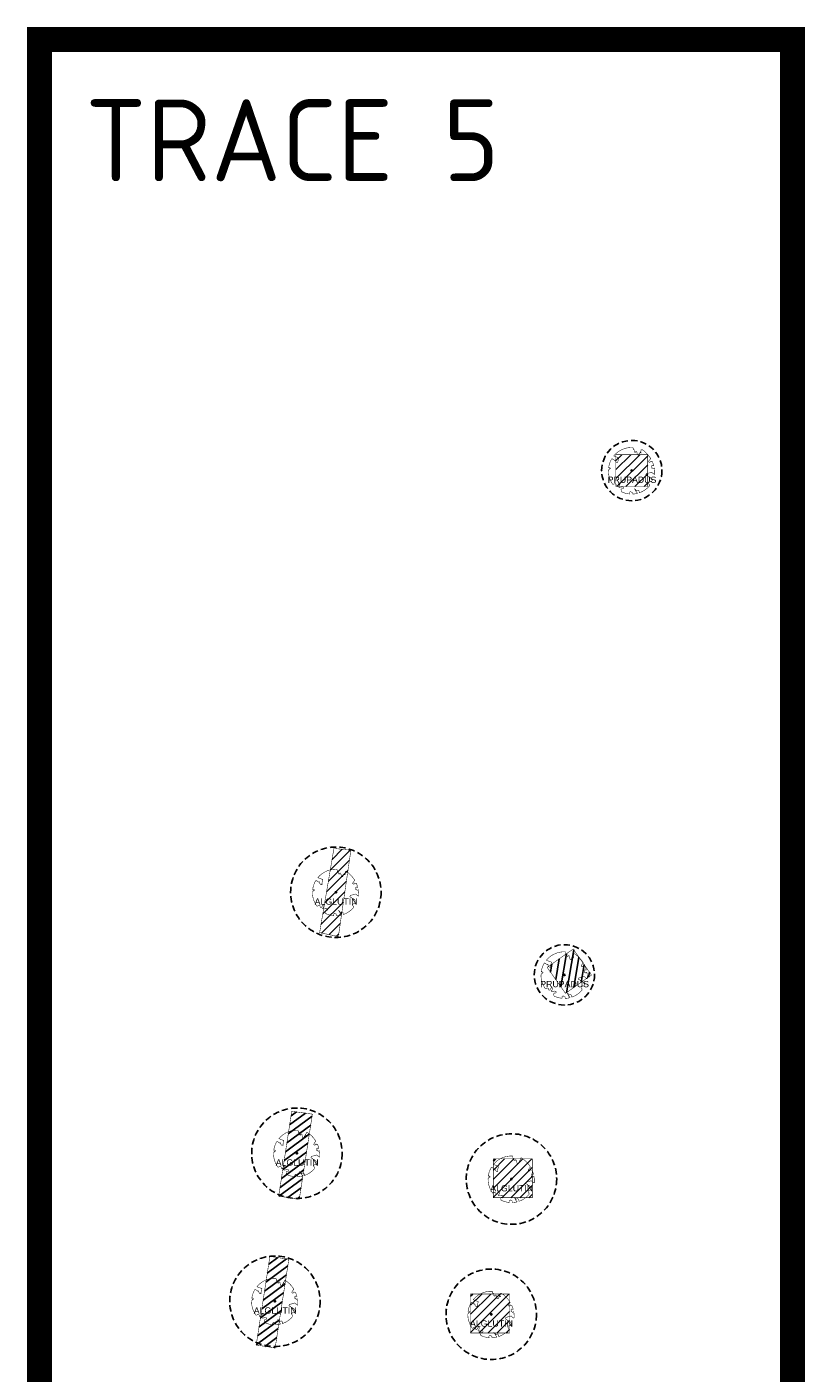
# Model space of a CAD drawing. Header units: metres. Extents: x 125971 to 135882, y 397879 to 402194.
# Tile 3 of 13: x 126145 to 126300, y 399040 to 399308. Entities that reach past the tile are written whole.
import ezdxf
from ezdxf.enums import TextEntityAlignment as Align

# ---------------------------------------------------------------- set-up
doc = ezdxf.new("R2010")
doc.units = ezdxf.units.M
doc.linetypes.add('DASHED', pattern=[0.75, 0.5, -0.25])
doc.linetypes.add('HIDDEN', pattern=[0.375, 0.25, -0.125])
for name, color, linetype in [('01-XX-XX-VIEWPORTS', 10, 'DASHED'), ('03_INR_BOMEN_GROOT', 74, 'Continuous'), ('03_INR_BOMEN_GROOT @ 1', 74, 'Continuous'), ('03_INR_BOMEN_GROOT_TEKST', 7, 'Continuous'), ('N-GV-GR-BOOMSPIELGEL-ALGLUTIN', 83, 'Continuous'), ('N-GV-GR-BOOMSPIELGEL-PRUPADUS', 83, 'Continuous'), ('N-GV-GR-GROEIPLAATS BOMEN', 32, 'Continuous'), ('N-GV-GR-GROEIPLAATS BOMEN-A', 32, 'Continuous')]:
    doc.layers.add(name, color=color, linetype=linetype)
doc.styles.add('M_1_1000_PS_2.5MM', font='arial.ttf', dxfattribs={"height": 2.5})
doc.styles.add('NLCS-ISO-M200-T25', font='NLCS-ISO.ttf', dxfattribs={"height": 0.5})

# ---------------------------------------------------------------- blocks, each defined once
blk = doc.blocks.new('INR_BOMEN_GROOT')
at = {"layer": '03_INR_BOMEN_GROOT', "const_width": 0.2}
blk.add_lwpolyline([(-0.79, -8.62), (-0.81, -8.64), (-0.82, -8.65), (-0.84, -8.67), (-0.85, -8.68), (-0.86, -8.69), (-0.88, -8.71), (-0.89, -8.72), (-0.9, -8.74), (-0.92, -8.76), (-0.93, -8.78), (-0.94, -8.81), (-0.94, -8.84), (-0.95, -8.88), (-0.94, -8.93), (-0.93, -8.99), (-0.87, -9.21, -0.52938), (-0.97, -9.32, -0.087139), (-4.06, -8.46, -0.372341), (-4.18, -8.18), (-4.3, -7.53), (-3.99, -7.22), (-3.64, -7.29), (-3.23, -6.98), (-3.39, -6.59), (-3.82, -6.45), (-4.96, -6.71), (-5.24, -6.56), (-5.21, -6.31), (-4.95, -6.15), (-4.71, -5.38), (-5.02, -4.88), (-5.79, -6.12, -0.504641), (-6.23, -5.74, 0.331948), (-6.48, -5.34, 0.282008), (-7.3, -5.49), (-7.24, -5.46, -0.512156), (-7.61, -5.46, -0.16076), (-9.32, 0.1), (-9.1, 0.31), (-9.1, 0.54), (-8.89, 0.58), (-8.92, 0.8), (-8.59, 0.7), (-8.49, 0.95), (-8.89, 1.22), (-9.02, 1.32), (-9.24, 1.1, -0.106371), (-7.94, 4.77), (-6.78, 4.02), (-6.56, 4.17), (-6.42, 3.56), (-6.01, 3.06), (-5.53, 3.06), (-5.54, 3.64), (-5.18, 4.9), (-5.23, 5.14), (-5.5, 5.17), (-7.19, 5.82, -0.236298), (0.41, 9.17, 0.159625), (0.63, 8.72, 0.350802), (0.58, 8.28, -0.504641), (1.1, 8.03), (0.97, 7.63), (1.18, 7.25), (1.47, 7.27), (1.51, 7.58), (1.72, 7.7), (1.98, 7.51), (2.19, 6.35), (2.36, 6.19), (2.78, 6.2), (2.9, 6.7), (3.07, 6.76), (3.24, 7.17), (3.66, 6.94, 0.733583), (3.51, 7.26, -0.861625), (3.42, 7.55, 0.279978), (3.74, 8.03), (3.72, 8.05, -0.827056), (4.04, 8.38, -0.116774), (7.59, 4.67), (7.52, 4.66), (7.47, 4.65), (7.42, 4.63), (7.39, 4.61), (7.36, 4.59), (7.34, 4.57), (7.32, 4.55), (6.89, 3.99), (6.88, 3.97), (6.87, 3.96), (6.87, 3.94), (6.86, 3.92), (6.85, 3.9), (6.85, 3.88), (6.84, 3.86), (6.83, 3.84), (6.82, 3.81), (6.81, 3.79), (6.79, 3.76), (6.78, 3.73), (6.76, 3.7), (6.75, 3.67), (6.73, 3.64), (6.72, 3.61), (6.71, 3.58), (6.71, 3.55), (6.7, 3.53), (6.7, 3.5), (6.7, 3.48), (6.71, 3.46), (6.71, 3.45), (6.72, 3.43), (6.73, 3.42), (6.75, 3.42), (6.76, 3.41), (6.78, 3.41), (6.8, 3.41), (6.82, 3.41), (6.84, 3.41), (6.86, 3.4), (6.88, 3.39), (6.91, 3.38), (6.93, 3.37), (6.95, 3.36), (6.97, 3.34), (7, 3.32), (7.02, 3.3), (7.05, 3.28), (7.07, 3.26), (7.1, 3.24), (7.12, 3.22), (7.14, 3.2), (7.59, 3.71), (7.61, 3.68), (7.63, 3.66), (7.65, 3.63), (7.67, 3.6), (7.69, 3.57), (7.72, 3.54), (7.76, 3.53), (7.82, 3.52), (7.9, 3.53), (8.01, 3.55), (8.15, 3.6, -0.040997), (8.76, 1.88), (8.44, 1.93), (8.16, 2.11), (8.01, 1.98), (7.83, 1.7), (8, 1.43), (7.91, 1.04), (8.27, 1.01), (8.51, 0.77), (8.95, 1.06, -0.05814), (9.12, -1.52), (8.87, -1.47), (7.86, -0.67), (7.42, -0.82), (5.72, -1.27), (5.58, -1.83), (6.23, -2.09), (6.33, -2.31), (7.54, -2.9), (7.56, -3.23), (7.97, -3.58), (8.13, -3.91), (7.86, -4.35), (7.24, -4.45), (6.67, -4.81), (6.67, -5.19), (7.02, -5.61), (6.93, -5.78), (7.06, -6.05, -0.13428), (3.04, -8.84, -0.541727), (2.92, -8.75), (2.94, -8.48), (2.94, -8.35), (2.92, -8.24), (2.89, -8.17), (2.85, -8.11), (2.81, -8.07), (2.76, -8.03), (2.72, -8), (2.68, -7.97), (2.64, -7.94), (2.61, -7.91), (2.58, -7.88), (2.55, -7.85), (2.52, -7.83), (2.49, -7.82), (2.46, -7.81), (2.43, -7.81), (2.4, -7.82), (2.36, -7.84), (2.33, -7.85), (2.29, -7.87), (2.25, -7.89), (2.21, -7.91), (2.17, -7.93), (2.14, -7.94), (2.1, -7.95), (2.06, -7.96), (2.02, -7.96), (1.98, -7.97), (1.95, -7.97), (1.92, -7.98), (1.88, -8), (1.86, -8.01), (1.83, -8.04), (1.8, -8.06), (1.78, -8.09), (1.76, -7.91), (1.72, -7.86), (1.52, -7.53), (1.12, -7.31), (1.69, -8.24), (1.68, -8.27), (1.68, -8.3), (1.67, -8.33), (1.67, -8.35), (1.68, -8.38), (1.69, -8.41), (1.71, -8.44), (1.74, -8.47), (1.78, -8.5), (1.82, -8.53), (1.87, -8.58), (1.92, -8.63), (1.98, -8.69), (2.04, -8.77), (2.19, -8.96, -0.543104), (2.14, -9.11, -0.046766), (0.43, -9.36, -0.385168), (0.33, -9.28), (0.28, -8.93), (0.25, -8.82), (0.22, -8.74), (0.19, -8.69), (0.16, -8.66), (0.12, -8.65), (0.09, -8.64), (0.05, -8.64), (0.02, -8.64), (-0.02, -8.63), (-0.05, -8.62), (-0.08, -8.61), (-0.11, -8.6), (-0.14, -8.59), (-0.17, -8.58), (-0.2, -8.56), (-0.23, -8.55), (-0.25, -8.54), (-0.28, -8.52), (-0.31, -8.51), (-0.33, -8.5), (-0.35, -8.48), (-0.37, -8.47), (-0.39, -8.45), (-0.4, -8.43), (-0.41, -8.42), (-0.42, -8.4), (-0.43, -8.38), (-0.44, -8.37), (-0.45, -8.36), (-0.46, -8.35), (-0.48, -8.34), (-0.49, -8.34), (-0.51, -8.34), (-0.53, -8.34), (-0.55, -8.35), (-0.57, -8.36), (-0.59, -8.38), (-0.61, -8.4), (-0.64, -8.42), (-0.66, -8.44), (-0.68, -8.47), (-0.7, -8.49), (-0.72, -8.52), (-0.74, -8.55), (-0.76, -8.57), (-0.77, -8.6)], format="xyb", close=True, dxfattribs=at)
at = {"layer": '03_INR_BOMEN_GROOT', "color": 7}
blk.add_circle((0, 0), 0.274, dxfattribs=at)
at = {"layer": '03_INR_BOMEN_GROOT_TEKST', "style": 'M_1_1000_PS_2.5MM'}
blk.add_attdef('ES', text='', height=2.5, dxfattribs=at).set_placement((0.09, -4.92), align=Align.CENTER)

msp = doc.modelspace()

# ---------------------------------------------------------------- hatches: boundary and pattern name
at = {"layer": 'N-GV-GR-GROEIPLAATS BOMEN-A', "linetype": 'HIDDEN', "ltscale": 2000}
h = msp.add_hatch(dxfattribs=at)
h.set_pattern_fill('ANSI31', color=256, scale=0.4)
h.set_pattern_definition([(45, (-500.2538, 1442.6477), (-0.898025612, 0.898025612), [])])
h.paths.add_polyline_path([(126261.87, 399216.54), (126268.2, 399216.54), (126268.2, 399222.87), (126261.87, 399222.87)])
h = msp.add_hatch(dxfattribs=at)
h.set_pattern_fill('ANSI31', color=256, scale=0.4)
h.set_pattern_definition([(45, (-559.9598, 1153.5131), (-0.898025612, 0.898025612), [])])
h.paths.add_polyline_path([(126202.9, 399127.77), (126206.63, 399126.97), (126209.12, 399144.16), (126205.75, 399144.52)])
h = msp.add_hatch(dxfattribs=at)
h.set_pattern_fill('ANSI31', color=256, scale=0.4, angle=35.1495)
h.set_pattern_definition([(80.14948937, (251607.5257, 896.3172), (-1.251276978, 0.217269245), [])])
h.paths.add_polyline_path([(126251.84, 399115.68), (126257.01, 399119.32), (126253.37, 399124.5), (126248.19, 399120.85)])
h = msp.add_hatch(dxfattribs=at)
h.set_pattern_fill('ANSI31', color=256, scale=0.4, angle=-8.5776)
h.set_pattern_definition([(36.42241358, (-58510.4575, 24460.3451), (-0.7540418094, 1.0219202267), [])])
h.paths.add_polyline_path([(126194.75, 399075.32), (126198.86, 399074.75), (126201.46, 399091.64), (126197.35, 399092.21)])
h = msp.add_hatch(dxfattribs=at)
h.set_pattern_fill('ANSI31', color=256, scale=0.4)
h.set_pattern_definition([(45, (-524.7283, 1096.606), (-0.898025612, 0.898025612), [])])
h.paths.add_polyline_path([(126237.49, 399075.01), (126245.24, 399075.01), (126245.24, 399082.76), (126237.49, 399082.76)])
h = msp.add_hatch(dxfattribs=at)
h.set_pattern_fill('ANSI31', color=256, scale=0.4, angle=-8.5776)
h.set_pattern_definition([(36.42241358, (-58514.8278, 24430.8836), (-0.7540418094, 1.0219202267), [])])
h.paths.add_polyline_path([(126190.28, 399045.7), (126194.05, 399045.12), (126196.77, 399062.76), (126193, 399063.34)])
h = msp.add_hatch(dxfattribs=at)
h.set_pattern_fill('ANSI31', color=256, scale=0.4)
h.set_pattern_definition([(45, (-529.284, 1069.683), (-0.898025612, 0.898025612), [])])
h.paths.add_polyline_path([(126232.94, 399048.09), (126240.69, 399048.09), (126240.69, 399055.84), (126232.94, 399055.84)])

# ---------------------------------------------------------------- linework, layer by layer
at = {"layer": '01-XX-XX-VIEWPORTS', "ltscale": 100, "const_width": 5}
msp.add_lwpolyline([(126147.13, 399305.49), (126297.03, 399305.49), (126297.03, 398983.23), (126147.13, 398983.23)], close=True, dxfattribs=at)
at = {"layer": 'N-GV-GR-BOOMSPIELGEL-ALGLUTIN', "linetype": 'HIDDEN', "ltscale": 5}
for centre in [(126206.13, 399135.79), (126198.38, 399083.86), (126241.09, 399078.73), (126194.01, 399054.4), (126237.06, 399051.81)]:
    msp.add_circle(centre, 9, dxfattribs=at)
at = {"layer": 'N-GV-GR-BOOMSPIELGEL-PRUPADUS', "linetype": 'HIDDEN', "ltscale": 5}
for centre in [(126265.04, 399219.71), (126251.62, 399119.36)]:
    msp.add_circle(centre, 6, dxfattribs=at)
at = {"layer": 'N-GV-GR-GROEIPLAATS BOMEN', "linetype": 'HIDDEN', "ltscale": 2000, "const_width": 0.1}
for points in [[(126261.87, 399216.54), (126268.2, 399216.54), (126268.2, 399222.87), (126261.87, 399222.87)], [(126202.9, 399127.77), (126206.63, 399126.97), (126209.12, 399144.16), (126205.75, 399144.52)], [(126251.84, 399115.68), (126257.01, 399119.32), (126253.37, 399124.5), (126248.19, 399120.85)], [(126194.75, 399075.32), (126198.86, 399074.75), (126201.46, 399091.64), (126197.35, 399092.21)], [(126237.49, 399075.01), (126245.24, 399075.01), (126245.24, 399082.76), (126237.49, 399082.76)], [(126190.28, 399045.7), (126194.05, 399045.12), (126196.77, 399062.76), (126193, 399063.34)], [(126232.94, 399048.09), (126240.69, 399048.09), (126240.69, 399055.84), (126232.94, 399055.84)]]:
    msp.add_lwpolyline(points, close=True, dxfattribs=at)

# ---------------------------------------------------------------- block references
at = {"layer": '03_INR_BOMEN_GROOT @ 1', "xscale": 0.5, "yscale": 0.5, "zscale": 0.5}
for p, values in [((126265.04, 399219.71), {'ES': 'PRUPADUS'}), ((126206.13, 399135.79), {'ES': 'ALGLUTIN'}), ((126251.62, 399119.36), {'ES': 'PRUPADUS'}), ((126198.38, 399083.86), {'ES': 'ALGLUTIN'}), ((126241.09, 399078.73), {'ES': 'ALGLUTIN'}), ((126194.01, 399054.4), {'ES': 'ALGLUTIN'}), ((126237.06, 399051.81), {'ES': 'ALGLUTIN'})]:
    msp.add_blockref('INR_BOMEN_GROOT', p, dxfattribs=at).add_auto_attribs(values)

# ---------------------------------------------------------------- texts
at = {"layer": '01-XX-XX-VIEWPORTS', "insert": (126156.22, 399293.59), "char_height": 16.283, "attachment_point": 1, "style": 'NLCS-ISO-M200-T25'}
msp.add_mtext_dynamic_manual_height_columns('TRACE 5', width=108.2309, gutter_width=81.41, heights=[0], dxfattribs=at)

doc.saveas('drawing.dxf')
